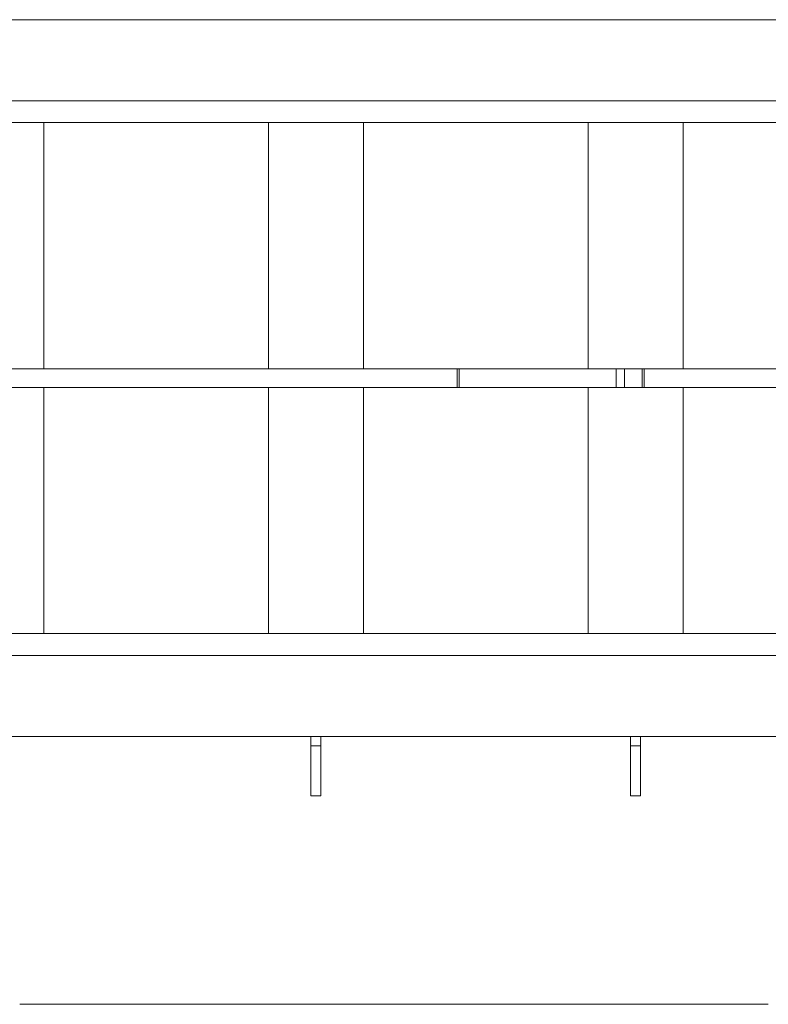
# Model space of a CAD drawing. Header units: millimetres. Extents: x -1413 to 6997, y -739331 to -733391.
# Tile 36 of 47: x 5765 to 6005, y -735703 to -735387. Entities that reach past the tile are written whole.
import ezdxf

# ---------------------------------------------------------------- set-up
doc = ezdxf.new("R2010")
doc.units = ezdxf.units.MM
doc.header["$MEASUREMENT"] = 0
for name, color, linetype, lineweight in [('Side Cradle Stbd', 7, 'Continuous', 0), ('Side Cradle Tower Rail Frame', 7, 'Continuous', 0), ('Side Slip Cradle Stbd', 7, 'Continuous', 0)]:
    doc.layers.add(name, color=color, linetype=linetype, lineweight=lineweight)

# ---------------------------------------------------------------- blocks, each defined once
blk = doc.blocks.new('*U59')
at = {"layer": 'Side Cradle Stbd', "color": 7, "linetype": 'Continuous', "lineweight": 0}
blk.add_line((3213.428233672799, 658.0681653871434), (2973.367729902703, 658.0681653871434), dxfattribs=at)
at = {"layer": 'Side Cradle Tower Rail Frame', "color": 7, "linetype": 'Continuous', "lineweight": 0}
for p, q in [((3656.350499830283, 973.7082382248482), (2933.126881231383, 973.7082382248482)), ((2933.126881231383, 947.7078161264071), (3656.350499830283, 947.7078161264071)), ((2933.126881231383, 940.7077024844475), (3263.37243065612, 940.7077024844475)), ((2981.079399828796, 940.7076952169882), (2981.079399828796, 861.7997906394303)), ((3053.157465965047, 940.7076952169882), (3053.157465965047, 861.7997906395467)), ((3083.581063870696, 940.7076952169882), (3083.581063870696, 861.7997906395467)), ((3155.659130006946, 940.7076952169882), (3155.659130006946, 861.7997906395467)), ((3186.082727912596, 940.7076952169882), (3186.082727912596, 861.7997906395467)), ((3113.646925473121, 861.7997833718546), (2933.126881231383, 861.7997833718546)), ((3114.321789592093, 861.7997833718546), (3113.646925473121, 861.7997833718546)), ((3113.646925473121, 855.7996859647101), (3113.646925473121, 861.7997833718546)), ((3114.321789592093, 855.7996859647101), (3114.321789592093, 861.7997833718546)), ((3164.635085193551, 861.7997833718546), (3114.321789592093, 861.7997833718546)), ((3164.635085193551, 855.7996859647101), (3164.635085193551, 861.7997833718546)), ((3167.334541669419, 861.7997833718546), (3164.635085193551, 861.7997833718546)), ((3167.334541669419, 855.7996859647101), (3167.334541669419, 861.7997833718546)), ((3172.992826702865, 861.7997833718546), (3167.334541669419, 861.7997833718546)), ((3172.992826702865, 855.7996859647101), (3172.992826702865, 861.7997833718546)), ((3173.667690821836, 861.7997833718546), (3172.992826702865, 861.7997833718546)), ((3173.667690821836, 855.7996859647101), (3173.667690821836, 861.7997833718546)), ((3223.980986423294, 861.7997833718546), (3173.667690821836, 861.7997833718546)), ((2933.126881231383, 855.7996859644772), (3113.646925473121, 855.7996859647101)), ((2981.079399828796, 855.799678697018), (2981.079399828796, 776.8917741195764)), ((3053.157465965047, 855.799678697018), (3053.157465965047, 776.8917741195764)), ((3083.581063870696, 855.799678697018), (3083.581063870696, 776.8917741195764)), ((3113.646925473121, 855.7996859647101), (3114.321789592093, 855.7996859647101)), ((3114.321789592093, 855.7996859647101), (3164.635085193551, 855.7996859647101)), ((3155.659130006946, 855.799678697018), (3155.659130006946, 776.8917741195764)), ((3164.635085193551, 855.7996859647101), (3167.334541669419, 855.7996859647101)), ((3167.334541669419, 855.7996859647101), (3172.992826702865, 855.7996859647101)), ((3172.992826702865, 855.7996859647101), (3173.667690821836, 855.7996859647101)), ((3173.667690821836, 855.7996859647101), (3223.980986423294, 855.7996859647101)), ((3186.082727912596, 855.799678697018), (3186.082727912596, 776.8917741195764)), ((3263.37243065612, 776.8917668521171), (2933.126881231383, 776.8917668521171)), ((3656.350499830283, 769.8916532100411), (2933.126881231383, 769.8916532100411)), ((2933.126881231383, 743.8912311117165), (3656.350499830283, 743.8912311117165)), ((3066.769238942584, 740.891182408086), (3066.769238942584, 743.8912238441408)), ((3069.96929089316, 743.8912238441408), (3069.96929089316, 740.891182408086)), ((3169.270902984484, 740.891182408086), (3169.270902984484, 743.8912238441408)), ((3172.470954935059, 743.8912238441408), (3172.470954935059, 740.891182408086)), ((3066.769238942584, 724.8909226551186), (3066.769238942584, 740.891182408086)), ((3066.769238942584, 740.891182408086), (3069.96929089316, 740.891182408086)), ((3069.96929089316, 740.891182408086), (3069.96929089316, 724.8909226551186)), ((3169.270902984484, 724.8909226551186), (3169.270902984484, 740.891182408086)), ((3169.270902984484, 740.891182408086), (3172.470954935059, 740.891182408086)), ((3172.470954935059, 740.891182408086), (3172.470954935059, 724.8909226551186)), ((3066.769238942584, 724.8909226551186), (3069.96929089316, 724.8909226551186)), ((3169.270902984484, 724.8909226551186), (3172.470954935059, 724.8909226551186))]:
    blk.add_line(p, q, dxfattribs=at)

msp = doc.modelspace()

# ---------------------------------------------------------------- block references
at = {"layer": 'Side Slip Cradle Stbd', "color": 7, "linetype": 'Continuous', "lineweight": 0}
msp.add_blockref('*U59', (2791.75, -736360.8500000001), dxfattribs=at)

doc.saveas('drawing.dxf')
